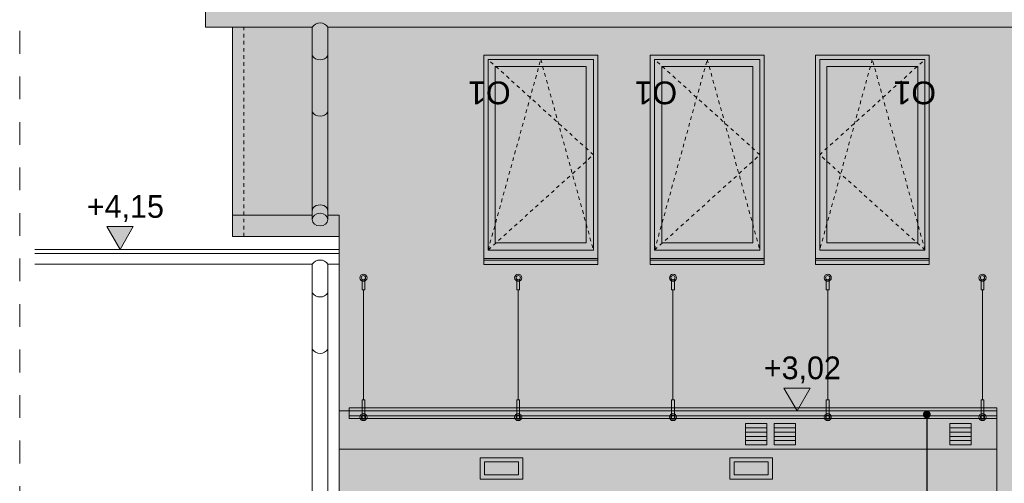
# Model space of a CAD drawing. Extents: x -613240 to -325500, y -25863 to 152403.
# Tile 21 of 254: x -488551 to -481632, y -9820 to -6560. Entities that reach past the tile are written whole.
import ezdxf

# ---------------------------------------------------------------- set-up
doc = ezdxf.new("R2010")
doc.units = 0
doc.header["$MEASUREMENT"] = 0
doc.linetypes.add('Hidden Line', pattern=[50, 25, -25])
doc.linetypes.add('Przerywana', pattern=[320, 160, -160])
for name, color, linetype, lineweight in [('Arch okna_Nr_Pióra__5', 7, 'Continuous', 13), ('Arch opisy okien_Nr_Pióra__21', 7, 'Continuous', 9), ('Arch opisy_Nr_Pióra__21', 7, 'Continuous', 9), ('Arch wykończenie_Nr_Pióra__41', 7, 'Continuous', 15), ('Arch wykończenie_Nr_Pióra__5', 7, 'Continuous', 13), ('Arch wyposażenie_Nr_Pióra__21', 7, 'Continuous', 9), ('Arch wyposażenie_Nr_Pióra__41', 7, 'Continuous', 15), ('INWENT DACH_Nr_Pióra__21', 7, 'Continuous', 9), ('INWENT OPISY_Nr_Pióra__21', 7, 'Continuous', 9), ('INWENT RURY SPUSTOWE_Nr_Pióra__21', 7, 'Continuous', 9), ('INWENT WYMIARY_Nr_Pióra__21', 7, 'Continuous', 9), ('INWENT. OKNA_Nr_Pióra__5', 7, 'Continuous', 13), ('INWENT.ŚCIANY_Nr_Pióra__21', 7, 'Continuous', 9), ('Istniejące kominy_Nr_Pióra__21', 7, 'Continuous', 9)]:
    doc.layers.add(name, color=color, linetype=linetype, lineweight=lineweight)
doc.layers.add('arch wypelnienia_Nr_Pióra__119', color=7, linetype='Continuous', lineweight=13, true_color=0xd9d1d0)
doc.layers.add('arch wypelnienia_Nr_Pióra__2', color=7, linetype='Continuous', lineweight=13, true_color=0x7f7f7f)
doc.layers.add('INWENT WYMIARY', color=7, linetype='Continuous')
doc.styles.add('GENERATED_STYLE_1', font='txt')
doc.styles.add('GENERATED_STYLE_10', font='arial.ttf')
doc.dimstyles.new('GENERATED_STYLE__9', dxfattribs={"dimtxt": 0.18, "dimasz": 109.44, "dimexe": 0.18, "dimexo": 0.0625, "dimgap": 0.09, "dimtad": 0, "dimtih": 1, "dimtoh": 1, "dimdec": 4, "dimzin": 0, "dimdsep": 46, "dimcen": 0.09, "dimadec": 0, "dimazin": 0, "dimtfac": 1, "dimtdec": 4, "dimtmove": 0, "dimatfit": 3, "dimldrblk": 'ARROWHEAD_11', "dimfxl": 0, "dimtolj": 1, "dimtzin": 0, "dimarcsym": 0})

# ---------------------------------------------------------------- blocks, each defined once
blk = doc.blocks.new('Wymiary_78', base_point=(-487844.9, -8174.6))
at = {"layer": 'INWENT WYMIARY_Nr_Pióra__21', "linetype": 'Continuous'}
blk.add_hatch(color=256, dxfattribs=at).paths.add_polyline_path([(-487844.9, -8174.6), (-487937.7, -8014.6), (-487752.1, -8014.6)], flags=0)
for p, q in [((-487844.9, -8174.6), (-487937.7, -8014.6)), ((-487937.7, -8014.6), (-487752.1, -8014.6)), ((-487752.1, -8014.6), (-487844.9, -8174.6)), ((-487844.9, -8174.6), (-487964.9, -8174.6)), ((-487844.9, -8174.6), (-487724.9, -8174.6))]:
    blk.add_line(p, q, dxfattribs=at)
at = {"layer": 'INWENT WYMIARY_Nr_Pióra__21', "insert": (-488078.4, -7982.6), "char_height": 160, "attachment_point": 7, "style": 'GENERATED_STYLE_1'}
blk.add_mtext('{+4,15}', dxfattribs=at)
blk = doc.blocks.new('Wymiary_111', base_point=(-483088, -9309.6))
at = {"layer": 'INWENT WYMIARY_Nr_Pióra__21', "linetype": 'Continuous'}
blk.add_hatch(color=256, dxfattribs=at).paths.add_polyline_path([(-483088, -9309.6), (-483180.8, -9149.6), (-482995.2, -9149.6)], flags=0)
for p, q in [((-483088, -9309.6), (-483180.8, -9149.6)), ((-483180.8, -9149.6), (-482995.2, -9149.6)), ((-482995.2, -9149.6), (-483088, -9309.6)), ((-483088, -9309.6), (-483208, -9309.6)), ((-483088, -9309.6), (-482968, -9309.6))]:
    blk.add_line(p, q, dxfattribs=at)
at = {"layer": 'INWENT WYMIARY_Nr_Pióra__21', "insert": (-483321.4, -9117.6), "char_height": 160, "attachment_point": 7, "style": 'GENERATED_STYLE_1'}
blk.add_mtext('{+3,02}', dxfattribs=at)
blk = doc.blocks.new('ARROWHEAD_11')
at = {"color": 0, "linetype": 'Continuous', "lineweight": 0}
blk.add_line((0, 0), (-1, 0), dxfattribs=at)
at = {"color": 0, "linetype": 'Continuous', "lineweight": 0, "const_width": 0.25, "flags": 128}
blk.add_lwpolyline([(-0.125, 0, 1), (0.125, 0, 1)], format="xyb", close=True, dxfattribs=at)

msp = doc.modelspace()

# ---------------------------------------------------------------- hatches: boundary and pattern name
at = {"layer": 'arch wypelnienia_Nr_Pióra__119', "linetype": 'Continuous', "lineweight": 0, "true_color": 0x363434}
msp.add_hatch(color=250, dxfattribs=at).paths.add_polyline_path([(-486494.9, -7934.6), (-486494.9, -6612.5), (-487054.9, -6612.5), (-487054.9, -7934.6)], flags=0)
h = msp.add_hatch(color=250, dxfattribs=at)
h.paths.add_polyline_path([(-471444.9, -12269.6), (-481684.9, -12269.6), (-481684.9, -9309.6), (-486304.9, -9309.6), (-486304.9, -7934.6), (-486384.9, -7934.6), (-486384.9, -6612.5), (-471444.9, -6612.5)], flags=0)
h.paths.add_polyline_path([(-475734.9, -11279.6), (-475734.9, -9789.6), (-474934.9, -9789.6), (-474934.9, -11279.6)], flags=0)
h.paths.add_polyline_path([(-474554.9, -11279.6), (-474554.9, -9789.6), (-473744.9, -9789.6), (-473744.9, -11279.6)], flags=0)
h.paths.add_polyline_path([(-473384.9, -11279.6), (-473384.9, -9789.6), (-473374.9, -9789.6), (-473374.9, -6809.6), (-472574.9, -6809.6), (-472574.9, -11279.6)], flags=0)
h.paths.add_polyline_path([(-474544.9, -9355.6), (-474544.9, -6809.6), (-473744.9, -6809.6), (-473744.9, -9355.6)], flags=0)
h.paths.add_polyline_path([(-475734.9, -9355.6), (-475734.9, -6809.6), (-474924.9, -6809.6), (-474924.9, -9355.6)], flags=0)
h.paths.add_polyline_path([(-480464.9, -11279.6), (-480464.9, -9789.6), (-479694.9, -9789.6), (-479694.9, -11279.6)], flags=0)
h.paths.add_polyline_path([(-479264.9, -11279.6), (-479264.9, -9789.6), (-478474.9, -9789.6), (-478474.9, -11279.6)], flags=0)
h.paths.add_polyline_path([(-478144.9, -11279.6), (-478144.9, -6809.6), (-477274.9, -6809.6), (-477274.9, -11279.6)], flags=0)
h.paths.add_polyline_path([(-479314.9, -9355.6), (-479314.9, -6809.6), (-478514.9, -6809.6), (-478514.9, -9355.6)], flags=0)
h.paths.add_polyline_path([(-480484.9, -9355.6), (-480484.9, -6809.6), (-479684.9, -6809.6), (-479684.9, -9355.6)], flags=0)
h.paths.add_polyline_path([(-482959, -8280.6), (-482959, -6809.6), (-482159, -6809.6), (-482159, -8280.6)], flags=0)
h.paths.add_polyline_path([(-484119, -8280.6), (-484119, -6809.6), (-483319, -6809.6), (-483319, -8280.6)], flags=0)
h.paths.add_polyline_path([(-485289, -8280.6), (-485289, -6809.6), (-484489, -6809.6), (-484489, -8280.6)], flags=0)
at = {"layer": 'arch wypelnienia_Nr_Pióra__2', "linetype": 'Continuous'}
h = msp.add_hatch(color=256, dxfattribs=at)
h.paths.add_polyline_path([(-483614.9, 1576.7), (-487244.9, 1576.7), (-487244.9, -6612.5), (-486494.9, -6612.5), (-486494.9, -6812.5), (-486494.9, -7208.9), (-486494.9, -7965.5, 0.237422), (-486477, -7998.1, 0.157434), (-486439.9, -8009.6, 0.153523), (-486403.3, -7998.4, 0.24412), (-486384.9, -7965.5), (-486384.9, -7208.9), (-486384.9, -6812.5), (-486384.9, -6612.5), (-471444.9, -6612.5), (-471444.9, -13075.5, 0.218253), (-471429.5, -13106.2, 0.171717), (-471389.9, -13119.6, 0.163774), (-471351.5, -13107.1, 0.235311), (-471334.9, -13075.5), (-471334.9, -6612.5), (-470854.9, -6612.5), (-470854.9, 1576.7), (-476094.9, 1576.7), (-476094.9, 1785.5), (-476249.9, 1785.5), (-476249.9, 1878.5), (-476229.9, 1878.5), (-476324.9, 1918.5), (-476419.9, 1878.5), (-476399.9, 1878.5), (-476399.9, 1785.5), (-476554.9, 1785.5), (-476554.9, 1576.7), (-483154.9, 1576.7), (-483154.9, 1785.5), (-483309.9, 1785.5), (-483309.9, 1878.5), (-483289.9, 1878.5), (-483384.9, 1918.5), (-483479.9, 1878.5), (-483459.9, 1878.5), (-483459.9, 1785.5), (-483614.9, 1785.5)], flags=0)
h.paths.add_polyline_path([(-479044.9, -5109.6), (-479734.9, -5109.6), (-479734.9, -3829.6), (-479044.9, -3829.6)], flags=0)
h.paths.add_polyline_path([(-478874.9, -3829.6), (-478184.9, -3829.6), (-478184.9, -5109.6), (-478874.9, -5109.6)], flags=0)
h.paths.add_polyline_path([(-484544.9, -4619.8), (-483884.9, -4619.8), (-483884.9, -3580.3), (-484544.9, -3580.3)], flags=0)
h.paths.add_polyline_path([(-483689.9, -4619.8), (-483029.9, -4619.8), (-483029.9, -3580.3), (-483689.9, -3580.3)], flags=0)
h.paths.add_polyline_path([(-474294.9, -4619.8), (-473634.9, -4619.8), (-473634.9, -3580.3), (-474294.9, -3580.3)], flags=0)
h = msp.add_hatch(color=256, dxfattribs=at)
h.paths.add_polyline_path([(-485289, -8280.6), (-484489, -8280.6), (-484489, -6809.6), (-485289, -6809.6)], flags=0)
h.paths.add_polyline_path([(-484569, -8129.6), (-484569, -6889.6), (-485209, -6889.6), (-485209, -8129.6)], flags=0)
h = msp.add_hatch(color=256, dxfattribs=at)
h.paths.add_polyline_path([(-484119, -8280.6), (-483319, -8280.6), (-483319, -6809.6), (-484119, -6809.6)], flags=0)
h.paths.add_polyline_path([(-484039, -8129.6), (-483399, -8129.6), (-483399, -6889.6), (-484039, -6889.6)], flags=0)
h = msp.add_hatch(color=256, dxfattribs=at)
h.paths.add_polyline_path([(-482959, -8280.6), (-482159, -8280.6), (-482159, -6809.6), (-482959, -6809.6)], flags=0)
h.paths.add_polyline_path([(-482879, -8129.6), (-482239, -8129.6), (-482239, -6889.6), (-482879, -6889.6)], flags=0)
at = {"layer": 'arch wypelnienia_Nr_Pióra__2', "linetype": 'Continuous', "lineweight": 0, "true_color": 0x1f1f1f}
for points in [[(-485209, -8129.6), (-484569, -8129.6), (-484569, -6889.6), (-485209, -6889.6)], [(-484039, -8129.6), (-483399, -8129.6), (-483399, -6889.6), (-484039, -6889.6)], [(-482239, -6889.6), (-482879, -6889.6), (-482879, -8129.6), (-482239, -8129.6)], [(-485044.9, -9669.6), (-485284.9, -9669.6), (-485284.9, -9759.6), (-485044.9, -9759.6)], [(-483289.9, -9669.6), (-483529.9, -9669.6), (-483529.9, -9759.6), (-483289.9, -9759.6)]]:
    msp.add_hatch(color=250, dxfattribs=at).paths.add_polyline_path(points, flags=0)
at = {"layer": 'arch wypelnienia_Nr_Pióra__2', "linetype": 'Continuous'}
msp.add_hatch(color=256, dxfattribs=at).paths.add_polyline_path([(-486477, -7998.1, -0.095839), (-486488, -7986.9, -0.157478), (-486494.9, -7965.5), (-486494.9, -7934.6), (-487054.9, -7934.6), (-487054.9, -8084.6), (-486304.9, -8084.6), (-486304.9, -7934.6), (-486384.9, -7934.6), (-486384.9, -7965.5, -0.131514), (-486389.8, -7983.6, -0.12453), (-486403.3, -7998.4, -0.096346), (-486424.1, -8007.7, -0.062854), (-486439.9, -8009.6, -0.081758), (-486460.2, -8006.5, -0.081017)], flags=0)
h = msp.add_hatch(color=256, dxfattribs=at)
h.paths.add_polyline_path([(-481684.9, -9309.6), (-486304.9, -9309.6), (-486304.9, -12069.6), (-486214.9, -12069.6), (-486214.9, -12309.6), (-481684.9, -12309.6)], flags=0)
h.paths.add_polyline_path([(-484764.9, -10219.6), (-485564.9, -10219.6), (-485564.9, -9879.6), (-484764.9, -9879.6)], flags=0)
h.paths.add_polyline_path([(-485514.9, -10339.6), (-484814.9, -10339.6), (-484814.9, -12209.6), (-485514.9, -12209.6), (-485514.9, -11359.6), (-485394.9, -11359.6), (-485394.9, -11329.6), (-485514.9, -11329.6)], flags=0)
h.paths.add_polyline_path([(-485314.9, -9639.6), (-485014.9, -9639.6), (-485014.9, -9789.6), (-485314.9, -9789.6)], flags=0)
h.paths.add_polyline_path([(-482754.9, -10219.6), (-484064.9, -10219.6), (-484064.9, -9879.6), (-482754.9, -9879.6)], flags=0)
h.paths.add_polyline_path([(-484014.9, -10339.6), (-483244.9, -10339.6), (-483244.9, -11329.6), (-483334.9, -11329.6), (-483334.9, -11359.6), (-483244.9, -11359.6), (-483244.9, -12209.6), (-484014.9, -12209.6)], flags=0)
h.paths.add_polyline_path([(-483559.9, -9639.6), (-483259.9, -9639.6), (-483259.9, -9789.6), (-483559.9, -9789.6)], flags=0)
h.paths.add_polyline_path([(-483084.9, -11329.6), (-483084.9, -10343.2), (-482804.9, -10345.2), (-482804.9, -12209.6), (-482826.9, -12209.6), (-483084.9, -12209.6), (-483084.9, -11359.6)], flags=0)
at = {"layer": 'arch wypelnienia_Nr_Pióra__2', "linetype": 'Continuous', "lineweight": 0, "true_color": 0x5f5f5f}
h = msp.add_hatch(color=251, dxfattribs=at)
h.paths.add_polyline_path([(-485314.9, -9789.6), (-485014.9, -9789.6), (-485014.9, -9639.6), (-485314.9, -9639.6)], flags=0)
h.paths.add_polyline_path([(-485284.9, -9669.6), (-485284.9, -9759.6), (-485044.9, -9759.6), (-485044.9, -9669.6)], flags=0)
h = msp.add_hatch(color=251, dxfattribs=at)
h.paths.add_polyline_path([(-483559.9, -9789.6), (-483259.9, -9789.6), (-483259.9, -9639.6), (-483559.9, -9639.6)], flags=0)
h.paths.add_polyline_path([(-483529.9, -9669.6), (-483529.9, -9759.6), (-483289.9, -9759.6), (-483289.9, -9669.6)], flags=0)

# ---------------------------------------------------------------- linework, layer by layer
at = {"layer": 'Arch okna_Nr_Pióra__5', "linetype": 'Hidden Line'}
for p, q in [((-485259, -8179.6), (-484889, -6839.6)), ((-484519, -7509.6), (-485259, -6839.6)), ((-484889, -6839.6), (-484519, -8179.6)), ((-484089, -8179.6), (-483719, -6839.6)), ((-483349, -7509.6), (-484089, -6839.6)), ((-483719, -6839.6), (-483349, -8179.6)), ((-482559, -6839.6), (-482929, -8179.6)), ((-482929, -7509.6), (-482189, -6839.6)), ((-482189, -8179.6), (-482559, -6839.6)), ((-485259, -8179.6), (-484519, -7509.6)), ((-484089, -8179.6), (-483349, -7509.6)), ((-482189, -8179.6), (-482929, -7509.6))]:
    msp.add_line(p, q, dxfattribs=at)
at = {"layer": 'Arch wykończenie_Nr_Pióra__41', "linetype": 'Continuous'}
for p, q in [((-487054.9, -8084.6), (-487054.9, -6612.5)), ((-487054.9, -8084.6), (-486974.9, -8084.6)), ((-481684.9, -9309.6), (-486304.9, -9309.6)), ((-481684.9, -9309.6), (-481684.9, -12269.6)), ((-481684.9, -9579.6), (-486304.9, -9579.6))]:
    msp.add_line(p, q, dxfattribs=at)
at = {"layer": 'Arch wykończenie_Nr_Pióra__5', "linetype": 'Continuous'}
for p, q in [((-486494.9, -7934.6), (-487054.9, -7934.6)), ((-486304.9, -7934.6), (-486384.9, -7934.6)), ((-486304.9, -8084.6), (-486304.9, -7934.6))]:
    msp.add_line(p, q, dxfattribs=at)
at = {"layer": 'Arch wyposażenie_Nr_Pióra__21', "linetype": 'Continuous'}
for p, q in [((-486144.9, -8459.2), (-486144.9, -8385.6)), ((-486124.9, -8459.2), (-486124.9, -8385.6)), ((-485057.4, -8459.2), (-485057.4, -8385.6)), ((-485037.4, -8459.2), (-485037.4, -8385.6)), ((-483969.9, -8459.2), (-483969.9, -8385.6)), ((-483949.9, -8459.2), (-483949.9, -8385.6)), ((-482882.4, -8459.2), (-482882.4, -8385.6)), ((-482862.4, -8459.2), (-482862.4, -8385.6)), ((-481794.9, -8459.2), (-481794.9, -8385.6)), ((-481774.9, -8459.2), (-481774.9, -8385.6)), ((-486144.9, -8459.2), (-486124.9, -8459.2)), ((-486134.9, -9232), (-486134.9, -8459.2)), ((-485057.4, -8459.2), (-485037.4, -8459.2)), ((-485047.4, -9232), (-485047.4, -8459.2)), ((-483969.9, -8459.2), (-483949.9, -8459.2)), ((-483959.9, -9232), (-483959.9, -8459.2)), ((-482882.4, -8459.2), (-482862.4, -8459.2)), ((-482872.4, -9232), (-482872.4, -8459.2)), ((-481774.9, -8459.2), (-481794.9, -8459.2)), ((-481784.9, -9232), (-481784.9, -8459.2)), ((-486144.9, -9364), (-486144.9, -9232)), ((-486144.9, -9232), (-486124.9, -9232)), ((-486124.9, -9364), (-486124.9, -9232)), ((-485057.4, -9364), (-485057.4, -9232)), ((-485057.4, -9232), (-485037.4, -9232)), ((-485037.4, -9364), (-485037.4, -9232)), ((-483969.9, -9364), (-483969.9, -9232)), ((-483969.9, -9232), (-483949.9, -9232)), ((-483949.9, -9364), (-483949.9, -9232)), ((-482882.4, -9232), (-482862.4, -9232)), ((-482882.4, -9364), (-482882.4, -9232)), ((-482862.4, -9364), (-482862.4, -9232)), ((-481794.9, -9364), (-481794.9, -9232)), ((-481774.9, -9232), (-481794.9, -9232)), ((-481774.9, -9364), (-481774.9, -9232)), ((-486234.9, -9289.6), (-481684.9, -9289.6)), ((-486234.9, -9364), (-486234.9, -9289.6)), ((-481684.9, -9364), (-481684.9, -9289.6)), ((-486234.9, -9344), (-481684.9, -9344)), ((-486234.9, -9364), (-481684.9, -9364))]:
    msp.add_line(p, q, dxfattribs=at)
for centre, radius in [((-486134.9, -8374.4), 25), ((-486134.9, -8374.4), 15), ((-485047.4, -8374.4), 25), ((-485047.4, -8374.4), 15), ((-483959.9, -8374.4), 25), ((-483959.9, -8374.4), 15), ((-482872.4, -8374.4), 25), ((-482872.4, -8374.4), 15), ((-481784.9, -8374.4), 25), ((-481784.9, -8374.4), 15), ((-486134.9, -9354), 25), ((-486134.9, -9354), 15), ((-485047.4, -9354), 25), ((-485047.4, -9354), 15), ((-483959.9, -9354), 25), ((-483959.9, -9354), 15), ((-482872.4, -9354), 25), ((-482872.4, -9354), 15), ((-481784.9, -9354), 25), ((-481784.9, -9354), 15)]:
    msp.add_circle(centre, radius, dxfattribs=at)
at = {"layer": 'Arch wyposażenie_Nr_Pióra__41', "linetype": 'Continuous'}
for p, q in [((-485314.9, -9639.6), (-485014.9, -9639.6)), ((-485314.9, -9789.6), (-485314.9, -9639.6)), ((-485284.9, -9759.6), (-485284.9, -9669.6)), ((-485284.9, -9669.6), (-485044.9, -9669.6)), ((-485044.9, -9669.6), (-485044.9, -9759.6)), ((-485014.9, -9639.6), (-485014.9, -9789.6)), ((-483559.9, -9639.6), (-483259.9, -9639.6)), ((-483559.9, -9789.6), (-483559.9, -9639.6)), ((-483529.9, -9759.6), (-483529.9, -9669.6)), ((-483529.9, -9669.6), (-483289.9, -9669.6)), ((-483289.9, -9669.6), (-483289.9, -9759.6)), ((-483259.9, -9639.6), (-483259.9, -9789.6)), ((-485014.9, -9789.6), (-485314.9, -9789.6)), ((-485044.9, -9759.6), (-485284.9, -9759.6)), ((-483259.9, -9789.6), (-483559.9, -9789.6)), ((-483289.9, -9759.6), (-483529.9, -9759.6))]:
    msp.add_line(p, q, dxfattribs=at)
at = {"layer": 'INWENT DACH_Nr_Pióra__21', "linetype": 'Continuous'}
msp.add_line((-487244.9, -6612.5), (-487244.9, 1576.7), dxfattribs=at)
msp.add_ellipse((-486439.9, -7905.5), major_axis=(55, 0), ratio=0.801342, start_param=0, end_param=3.141593, dxfattribs=at)
msp.add_ellipse((-486439.9, -7965.5), major_axis=(55, 0), ratio=0.801342, dxfattribs=at)
at = {"layer": 'INWENT OPISY_Nr_Pióra__21', "linetype": 'Przerywana'}
msp.add_line((-488550.5, -13199.4), (-488550.5, -5369.6), dxfattribs=at)
at = {"layer": 'INWENT RURY SPUSTOWE_Nr_Pióra__21', "linetype": 'Continuous'}
for p, q in [((-487244.9, -6612.5), (-486494.9, -6612.5)), ((-486494.9, -6612.5), (-486494.9, -7965.5)), ((-486384.9, -6612.5), (-471444.9, -6612.5)), ((-486384.9, -6612.5), (-486384.9, -7965.5)), ((-488444.9, -8279.6), (-486494.9, -8279.6)), ((-486494.9, -8279.6), (-486494.9, -12069.6)), ((-486384.9, -8279.6), (-486384.9, -12069.6)), ((-486384.9, -8279.6), (-486304.9, -8279.6))]:
    msp.add_line(p, q, dxfattribs=at)
for centre, start, end in [((-486439.9, -6647.9), 32.77908, 147.22092), ((-486439.9, -6777.1), 212.77908, 327.22092), ((-486439.9, -7173.5), 212.77908, 327.22092), ((-486439.9, -8315), 32.77908, 147.22092), ((-486439.9, -8444.2), 212.77908, 327.22092), ((-486439.9, -8840.7), 212.77908, 327.22092)]:
    msp.add_arc(centre, 65.4, start, end, dxfattribs=at)
at = {"layer": 'INWENT. OKNA_Nr_Pióra__5', "linetype": 'Continuous'}
for p, q in [((-485259, -6839.6), (-484519, -6839.6)), ((-485259, -6839.6), (-485259, -8179.6)), ((-484519, -6839.6), (-484519, -8179.6)), ((-484089, -6839.6), (-483349, -6839.6)), ((-484089, -6839.6), (-484089, -8179.6)), ((-483349, -6839.6), (-483349, -8179.6)), ((-482929, -6839.6), (-482189, -6839.6)), ((-482929, -6839.6), (-482929, -8179.6)), ((-482189, -6839.6), (-482189, -8179.6)), ((-485209, -6889.6), (-485209, -8129.6)), ((-485209, -6889.6), (-484569, -6889.6)), ((-484569, -6889.6), (-484569, -8129.6)), ((-484039, -6889.6), (-484039, -8129.6)), ((-484039, -6889.6), (-483399, -6889.6)), ((-483399, -6889.6), (-483399, -8129.6)), ((-482879, -6889.6), (-482879, -8129.6)), ((-482879, -6889.6), (-482239, -6889.6)), ((-482239, -6889.6), (-482239, -8129.6)), ((-485209, -8129.6), (-484569, -8129.6)), ((-484039, -8129.6), (-483399, -8129.6)), ((-482879, -8129.6), (-482239, -8129.6)), ((-485259, -8179.6), (-484519, -8179.6)), ((-484089, -8179.6), (-483349, -8179.6)), ((-482929, -8179.6), (-482189, -8179.6))]:
    msp.add_line(p, q, dxfattribs=at)
at = {"layer": 'INWENT.ŚCIANY_Nr_Pióra__21', "linetype": 'Hidden Line'}
msp.add_line((-486974.9, -8084.6), (-486974.9, -6612.5), dxfattribs=at)
at = {"layer": 'INWENT.ŚCIANY_Nr_Pióra__21', "linetype": 'Continuous'}
for p, q in [((-485289, -8280.6), (-485289, -6809.6)), ((-484489, -6809.6), (-485289, -6809.6)), ((-484489, -8280.6), (-484489, -6809.6)), ((-484119, -8280.6), (-484119, -6809.6)), ((-483319, -6809.6), (-484119, -6809.6)), ((-483319, -8280.6), (-483319, -6809.6)), ((-482959, -8280.6), (-482959, -6809.6)), ((-482159, -6809.6), (-482959, -6809.6)), ((-482159, -8280.6), (-482159, -6809.6)), ((-486974.9, -8084.6), (-486304.9, -8084.6)), ((-486304.9, -8084.6), (-486304.9, -12069.6)), ((-488444.9, -8174.6), (-486304.9, -8174.6)), ((-488444.9, -8204.6), (-486304.9, -8204.6)), ((-484489, -8239.6), (-485289, -8239.6)), ((-484489, -8250.6), (-485289, -8250.6)), ((-484489, -8280.6), (-485289, -8280.6)), ((-483319, -8239.6), (-484119, -8239.6)), ((-483319, -8250.6), (-484119, -8250.6)), ((-483319, -8280.6), (-484119, -8280.6)), ((-482159, -8239.6), (-482959, -8239.6)), ((-482159, -8250.6), (-482959, -8250.6)), ((-482159, -8280.6), (-482959, -8280.6))]:
    msp.add_line(p, q, dxfattribs=at)
at = {"layer": 'Istniejące kominy_Nr_Pióra__21', "linetype": 'Continuous'}
for p, q in [((-483449.9, -9549.6), (-483449.9, -9399.6)), ((-483449.9, -9399.6), (-483299.9, -9399.6)), ((-483299.9, -9399.6), (-483299.9, -9549.6)), ((-483249.9, -9549.6), (-483249.9, -9399.6)), ((-483249.9, -9399.6), (-483099.9, -9399.6)), ((-483099.9, -9399.6), (-483099.9, -9549.6)), ((-482014.9, -9549.6), (-482014.9, -9399.6)), ((-482014.9, -9399.6), (-481864.9, -9399.6)), ((-481864.9, -9399.6), (-481864.9, -9549.6)), ((-483299.9, -9429.6), (-483449.9, -9429.6)), ((-483299.9, -9459.6), (-483449.9, -9459.6)), ((-483099.9, -9429.6), (-483249.9, -9429.6)), ((-483099.9, -9459.6), (-483249.9, -9459.6)), ((-481864.9, -9429.6), (-482014.9, -9429.6)), ((-481864.9, -9459.6), (-482014.9, -9459.6)), ((-483299.9, -9489.6), (-483449.9, -9489.6)), ((-483299.9, -9519.6), (-483449.9, -9519.6)), ((-483099.9, -9489.6), (-483249.9, -9489.6)), ((-483099.9, -9519.6), (-483249.9, -9519.6)), ((-481864.9, -9489.6), (-482014.9, -9489.6)), ((-481864.9, -9519.6), (-482014.9, -9519.6)), ((-483299.9, -9549.6), (-483449.9, -9549.6)), ((-483099.9, -9549.6), (-483249.9, -9549.6)), ((-481864.9, -9549.6), (-482014.9, -9549.6))]:
    msp.add_line(p, q, dxfattribs=at)

# ---------------------------------------------------------------- block references
at = {"layer": 'INWENT WYMIARY', "linetype": 'Continuous'}
for name, p in [('Wymiary_78', (-487844.9, -8174.6)), ('Wymiary_111', (-483088, -9309.6))]:
    msp.add_blockref(name, p, dxfattribs=at)

# ---------------------------------------------------------------- texts
at = {"layer": 'Arch opisy okien_Nr_Pióra__21', "linetype": 'Continuous', "char_height": 160, "rotation": 180, "style": 'GENERATED_STYLE_10'}
for insert, attachment_point in [((-485398.7, -7154.5), 3), ((-484228.7, -7154.5), 3), ((-482049.2, -7154.5), 1)]:
    msp.add_mtext('{ O1}', dxfattribs=dict(at, insert=insert, attachment_point=attachment_point))

# ---------------------------------------------------------------- leaders
at = {"layer": 'Arch opisy_Nr_Pióra__21', "linetype": 'Continuous', "annotation_type": 0, "has_hookline": 1, "hookline_direction": 1, "text_width": 3094.3}
msp.add_leader([(-482176, -9335.8), (-482176, -14176), (-480587.1, -14176)], dimstyle='GENERATED_STYLE__9', dxfattribs=at)

doc.saveas('drawing.dxf')
